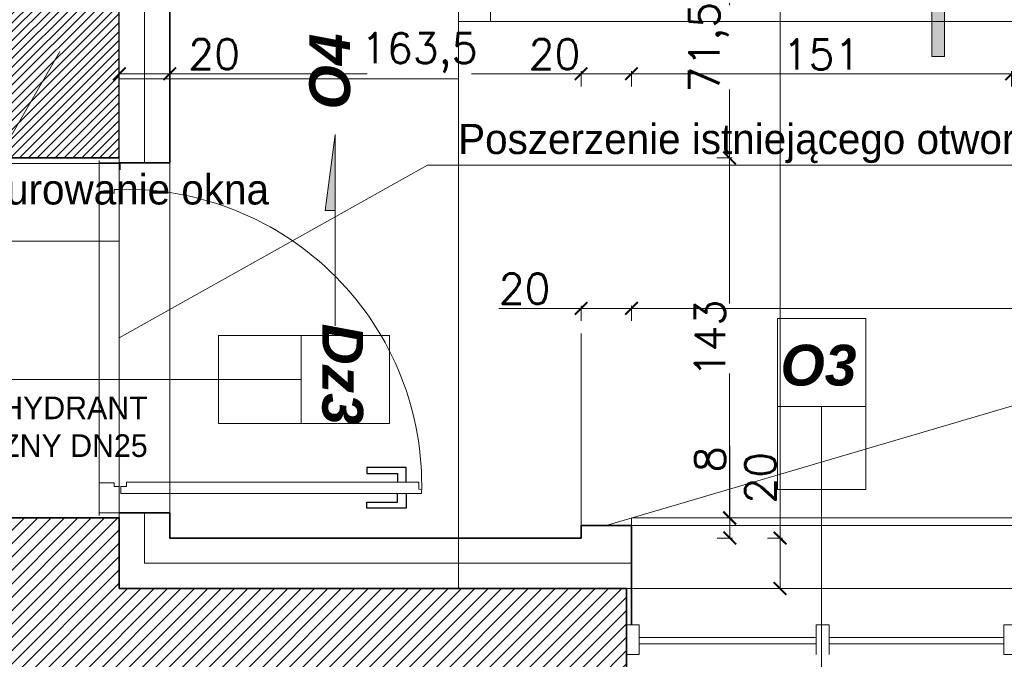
# Model space of a CAD drawing. Header units: millimetres. Extents: x -740 to 33545, y 5178 to 22494.
# Tile 146 of 250: x 9885 to 10276, y 10806 to 11060. Entities that reach past the tile are written whole.
import ezdxf
from ezdxf.lldxf.tags import DXFTag

# ---------------------------------------------------------------- set-up
doc = ezdxf.new("R2010")
doc.units = ezdxf.units.MM
doc.header["$MEASUREMENT"] = 0
doc.layers.get('Defpoints').update_dxf_attribs({"color": 252})
for name, color, linetype, lineweight in [('A_istniejÄ…ce Ĺ›ciany', 252, 'Continuous', 35), ('A_izolacja', 252, 'Continuous', 9), ('A_l.przerywana', 252, 'ICAD_ISO03W100', 9), ('A_opisy', 252, 'Continuous', 15), ('k_wyburzenia widoczne', 252, 'PNEUMATIC2', 18), ('l. przekrojowa', 252, 'Continuous', 30), ('l.przerywana', 252, 'ICAD_ISO03W100', 5), ('l.widokowa', 252, 'Continuous', 15), ('l.wypeĹ‚nien', 252, 'Continuous', 5), ('Nowe_820-G Rysunki Obrazki_Nr_piĂłra__23', 252, 'Continuous', 15), ('wymiarowanie', 252, 'Continuous', 9)]:
    doc.layers.add(name, color=color, linetype=linetype, lineweight=lineweight)
doc.layers.add('stolarka', color=252, linetype='Continuous')
doc.styles.add('ARIALL', font='GOTHIC.TTF', dxfattribs={"height": 40})
doc.styles.add('ROMANS', font='romans')
doc.styles.add('styl2', font='simplex.shx')
doc.linetypes.add('BATTING', pattern='A,0.00254,-2.54,[134,ltypeshp.shx,S=2.54,R=0,X=-2.54,Y=0],-5.08,[134,ltypeshp.shx,S=2.54,R=180,X=2.54,Y=0],-2.54', length=10.16254)
tags = doc.linetypes.add('ICAD_ISO03W100', pattern=[30, 12, -18]).pattern_tags.tags
tags[6:7] = [DXFTag(74, 4), DXFTag(75, 0), DXFTag(340, '0'), DXFTag(46, 1.0), DXFTag(50, 0.0), DXFTag(44, 0.0), DXFTag(45, 0.0)]
tags[4:5] = [DXFTag(74, 4), DXFTag(75, 0), DXFTag(340, '0'), DXFTag(46, 1.0), DXFTag(50, 0.0), DXFTag(44, 0.0), DXFTag(45, 0.0)]
doc.linetypes.add('PNEUMATIC2', pattern='A,0.5,-0.25,["//",Standard,S=0.2,R=0,X=-0.1,Y=-0.1],-0.25', length=1)
doc.dimstyles.new('Skala 1-50', dxfattribs={"dimtxt": 12, "dimasz": 5, "dimexe": 1, "dimexo": 1, "dimgap": 1.5, "dimtad": 1, "dimdec": 1, "dimrnd": 0.5, "dimtxsty": 'styl2', "dimblk": 'ARCHTICK', "dimcen": 5, "dimadec": 0, "dimazin": 0, "dimtfac": 1, "dimtdec": 1, "dimtmove": 1, "dimatfit": 3, "dimldrblk": 'ARCHTICK', "dimfxl": 0, "dimlwd": -1, "dimlwe": -1, "dimarcsym": 0})

# ---------------------------------------------------------------- blocks, each defined once
blk = doc.blocks.new('_ArchTick')
at = {"color": 0, "linetype": 'ByBlock', "const_width": 0.15}
blk.add_lwpolyline([(-0.5, -0.5), (0.5, 0.5)], dxfattribs=at)
blk = doc.blocks.new('*D1892')
at = {"layer": 'Defpoints', "color": 0}
for p in [(10127.49, 10945.57), (10107.49, 10859.32), (10127.49, 10859.32)]:
    blk.add_point(p, dxfattribs=at)
at = {"layer": 'wymiarowanie', "color": 0}
for p, q in [((10107.49, 10945.57), (10074.83, 10945.57)), ((10107.49, 10940.57), (10107.49, 10946.57)), ((10107.49, 10945.57), (10127.49, 10945.57)), ((10127.49, 10940.57), (10127.49, 10946.57))]:
    blk.add_line(p, q, dxfattribs=at)
at = {"layer": 'wymiarowanie', "color": 0, "xscale": 5, "yscale": 5, "zscale": 5, "rotation": 180}
blk.add_blockref('_ArchTick', (10107.49, 10945.57), dxfattribs=at)
at = {"layer": 'wymiarowanie', "color": 0, "xscale": 5, "yscale": 5, "zscale": 5}
blk.add_blockref('_ArchTick', (10127.49, 10945.57), dxfattribs=at)
at = {"layer": 'wymiarowanie', "color": 0, "insert": (10085.07, 10953.37), "char_height": 12, "attachment_point": 5, "style": 'styl2'}
blk.add_mtext('20', dxfattribs=at)
blk = doc.blocks.new('*D1893')
at = {"layer": 'Defpoints', "color": 0}
for p in [(10641.65, 10945.57), (10127.49, 10859.32), (10641.65, 10859.32)]:
    blk.add_point(p, dxfattribs=at)
at = {"layer": 'wymiarowanie', "color": 0}
for p, q in [((10127.49, 10940.57), (10127.49, 10946.57)), ((10127.49, 10945.57), (10641.65, 10945.57)), ((10641.65, 10940.57), (10641.65, 10946.57))]:
    blk.add_line(p, q, dxfattribs=at)
at = {"layer": 'wymiarowanie', "color": 0, "xscale": 5, "yscale": 5, "zscale": 5, "rotation": 180}
blk.add_blockref('_ArchTick', (10127.49, 10945.57), dxfattribs=at)
at = {"layer": 'wymiarowanie', "color": 0, "xscale": 5, "yscale": 5, "zscale": 5}
blk.add_blockref('_ArchTick', (10641.65, 10945.57), dxfattribs=at)
at = {"layer": 'wymiarowanie', "color": 0, "insert": (10384.57, 10953.37), "char_height": 12, "attachment_point": 5, "style": 'styl2'}
blk.add_mtext('514', dxfattribs=at)
blk = doc.blocks.new('*D2101')
at = {"layer": 'Defpoints', "color": 0}
for p in [(10034.96, 11076.99), (9924.19, 11005.32), (10166.44, 11005.32)]:
    blk.add_point(p, dxfattribs=at)
at = {"layer": 'wymiarowanie', "color": 0}
for p, q in [((10161.44, 11076.99), (10167.44, 11076.99)), ((10166.44, 11076.99), (10166.44, 11066)), ((10166.44, 11005.32), (10166.44, 11032.56)), ((10161.44, 11005.32), (10167.44, 11005.32))]:
    blk.add_line(p, q, dxfattribs=at)
at = {"layer": 'wymiarowanie', "color": 0, "xscale": 5, "yscale": 5, "zscale": 5}
for p, rotation in [((10166.44, 11076.99), 90), ((10166.44, 11005.32), 270)]:
    blk.add_blockref('_ArchTick', p, dxfattribs=dict(at, rotation=rotation))
at = {"layer": 'wymiarowanie', "color": 0, "insert": (10158.25, 11049.28), "char_height": 12, "attachment_point": 5, "rotation": 90, "style": 'styl2'}
blk.add_mtext('71,5', dxfattribs=at)
blk = doc.blocks.new('*D2103')
at = {"layer": 'Defpoints', "color": 0}
for p in [(9920.73, 11005.32), (9924.19, 10862.32), (10166.44, 10862.32)]:
    blk.add_point(p, dxfattribs=at)
at = {"layer": 'wymiarowanie', "color": 0}
for p, q in [((10161.44, 11005.32), (10167.44, 11005.32)), ((10166.44, 11005.32), (10166.44, 10947.43)), ((10166.44, 10862.32), (10166.44, 10919.7)), ((10161.44, 10862.32), (10167.44, 10862.32))]:
    blk.add_line(p, q, dxfattribs=at)
at = {"layer": 'wymiarowanie', "color": 0, "xscale": 5, "yscale": 5, "zscale": 5}
for p, rotation in [((10166.44, 11005.32), 90), ((10166.44, 10862.32), 270)]:
    blk.add_blockref('_ArchTick', p, dxfattribs=dict(at, rotation=rotation))
at = {"layer": 'wymiarowanie', "color": 0, "insert": (10158.64, 10933.56), "char_height": 12, "attachment_point": 5, "rotation": 90, "style": 'styl2'}
blk.add_mtext('143', dxfattribs=at)
blk = doc.blocks.new('*D2104')
at = {"layer": 'Defpoints', "color": 0}
for p in [(9924.19, 10862.32), (10041.42, 10854.32), (10166.55, 10854.32)]:
    blk.add_point(p, dxfattribs=at)
at = {"layer": 'wymiarowanie', "color": 0}
for p, q in [((10166.55, 10862.32), (10166.55, 10891.13)), ((10161.55, 10862.32), (10167.55, 10862.32)), ((10166.55, 10862.32), (10166.55, 10854.32)), ((10161.55, 10854.32), (10167.55, 10854.32))]:
    blk.add_line(p, q, dxfattribs=at)
at = {"layer": 'wymiarowanie', "color": 0, "xscale": 5, "yscale": 5, "zscale": 5}
for p, rotation in [((10166.55, 10862.32), 90), ((10166.55, 10854.32), 270)]:
    blk.add_blockref('_ArchTick', p, dxfattribs=dict(at, rotation=rotation))
at = {"layer": 'wymiarowanie', "color": 0, "insert": (10158.75, 10885.58), "char_height": 12, "attachment_point": 5, "rotation": 90, "style": 'styl2'}
blk.add_mtext('8', dxfattribs=at)
blk = doc.blocks.new('*D2106')
at = {"layer": 'Defpoints', "color": 0}
for p in [(10166.44, 11368.7), (10174.99, 10854.32), (10186.5, 10854.32)]:
    blk.add_point(p, dxfattribs=at)
at = {"layer": 'wymiarowanie', "color": 0}
for p, q in [((10181.5, 11368.7), (10187.5, 11368.7)), ((10186.5, 11368.7), (10186.5, 10854.32)), ((10181.5, 10854.32), (10187.5, 10854.32))]:
    blk.add_line(p, q, dxfattribs=at)
at = {"layer": 'wymiarowanie', "color": 0, "xscale": 5, "yscale": 5, "zscale": 5}
for p, rotation in [((10186.5, 11368.7), 90), ((10186.5, 10854.32), 270)]:
    blk.add_blockref('_ArchTick', p, dxfattribs=dict(at, rotation=rotation))
at = {"layer": 'wymiarowanie', "color": 0, "insert": (10178.15, 11111.51), "char_height": 12, "attachment_point": 5, "rotation": 90, "style": 'styl2'}
blk.add_mtext('514,5', dxfattribs=at)
blk = doc.blocks.new('*D2107')
at = {"layer": 'Defpoints', "color": 0}
for p in [(10174.99, 10854.32), (10171.87, 10834.32), (10186.5, 10834.32)]:
    blk.add_point(p, dxfattribs=at)
at = {"layer": 'wymiarowanie', "color": 0}
for p, q in [((10186.5, 10854.32), (10186.5, 10888.52)), ((10181.5, 10854.32), (10187.5, 10854.32)), ((10186.5, 10854.32), (10186.5, 10834.32)), ((10181.5, 10834.32), (10187.5, 10834.32))]:
    blk.add_line(p, q, dxfattribs=at)
at = {"layer": 'wymiarowanie', "color": 0, "xscale": 5, "yscale": 5, "zscale": 5}
for p, rotation in [((10186.5, 10854.32), 90), ((10186.5, 10834.32), 270)]:
    blk.add_blockref('_ArchTick', p, dxfattribs=dict(at, rotation=rotation))
at = {"layer": 'wymiarowanie', "color": 0, "insert": (10178.7, 10878.29), "char_height": 12, "attachment_point": 5, "rotation": 90, "style": 'styl2'}
blk.add_mtext('20', dxfattribs=at)
blk = doc.blocks.new('*D2112')
at = {"layer": 'Defpoints', "color": 0}
for p in [(9944.19, 11038.75), (9924.19, 10996.46), (9944.19, 10987.69)]:
    blk.add_point(p, dxfattribs=at)
at = {"layer": 'wymiarowanie', "color": 0}
for p, q in [((9924.19, 11033.75), (9924.19, 11039.75)), ((9924.19, 11038.75), (9944.19, 11038.75)), ((9944.19, 11033.75), (9944.19, 11039.75)), ((9944.19, 11038.75), (9972.07, 11038.75))]:
    blk.add_line(p, q, dxfattribs=at)
at = {"layer": 'wymiarowanie', "color": 0, "xscale": 5, "yscale": 5, "zscale": 5, "rotation": 180}
blk.add_blockref('_ArchTick', (9924.19, 11038.75), dxfattribs=at)
at = {"layer": 'wymiarowanie', "color": 0, "xscale": 5, "yscale": 5, "zscale": 5}
blk.add_blockref('_ArchTick', (9944.19, 11038.75), dxfattribs=at)
at = {"layer": 'wymiarowanie', "color": 0, "insert": (9961.83, 11046.55), "char_height": 12, "attachment_point": 5, "style": 'styl2'}
blk.add_mtext('20', dxfattribs=at)
blk = doc.blocks.new('*D2113')
at = {"layer": 'Defpoints', "color": 0}
for p in [(10107.49, 11038.75), (9944.19, 10987.69), (10107.49, 10935.57)]:
    blk.add_point(p, dxfattribs=at)
at = {"layer": 'wymiarowanie', "color": 0}
for p, q in [((9944.19, 11033.75), (9944.19, 11039.75)), ((9944.19, 11038.75), (10022.52, 11038.75)), ((10107.49, 11038.75), (10064.03, 11038.75)), ((10107.49, 11033.75), (10107.49, 11039.75))]:
    blk.add_line(p, q, dxfattribs=at)
at = {"layer": 'wymiarowanie', "color": 0, "xscale": 5, "yscale": 5, "zscale": 5, "rotation": 180}
blk.add_blockref('_ArchTick', (9944.19, 11038.75), dxfattribs=at)
at = {"layer": 'wymiarowanie', "color": 0, "xscale": 5, "yscale": 5, "zscale": 5}
blk.add_blockref('_ArchTick', (10107.49, 11038.75), dxfattribs=at)
at = {"layer": 'wymiarowanie', "color": 0, "insert": (10043.27, 11047.09), "char_height": 12, "attachment_point": 5, "style": 'styl2'}
blk.add_mtext('163,5', dxfattribs=at)
blk = doc.blocks.new('*D2114')
at = {"layer": 'Defpoints', "color": 0}
for p in [(10127.49, 11038.75), (10107.49, 10935.57), (10127.49, 10935.57)]:
    blk.add_point(p, dxfattribs=at)
at = {"layer": 'wymiarowanie', "color": 0}
for p, q in [((10107.49, 11033.75), (10107.49, 11039.75)), ((10107.49, 11038.75), (10127.49, 11038.75)), ((10127.49, 11033.75), (10127.49, 11039.75))]:
    blk.add_line(p, q, dxfattribs=at)
at = {"layer": 'wymiarowanie', "color": 0, "xscale": 5, "yscale": 5, "zscale": 5, "rotation": 180}
blk.add_blockref('_ArchTick', (10107.49, 11038.75), dxfattribs=at)
at = {"layer": 'wymiarowanie', "color": 0, "xscale": 5, "yscale": 5, "zscale": 5}
blk.add_blockref('_ArchTick', (10127.49, 11038.75), dxfattribs=at)
at = {"layer": 'wymiarowanie', "color": 0, "insert": (10096.94, 11046.55), "char_height": 12, "attachment_point": 5, "style": 'styl2'}
blk.add_mtext('20', dxfattribs=at)
blk = doc.blocks.new('*D2115')
at = {"layer": 'Defpoints', "color": 0}
for p in [(10278.43, 11038.75), (10127.49, 10935.57), (10278.43, 10854.32)]:
    blk.add_point(p, dxfattribs=at)
at = {"layer": 'wymiarowanie', "color": 0}
for p, q in [((10127.49, 11033.75), (10127.49, 11039.75)), ((10127.49, 11038.75), (10278.43, 11038.75)), ((10278.43, 11033.75), (10278.43, 11039.75))]:
    blk.add_line(p, q, dxfattribs=at)
at = {"layer": 'wymiarowanie', "color": 0, "xscale": 5, "yscale": 5, "zscale": 5, "rotation": 180}
blk.add_blockref('_ArchTick', (10127.49, 11038.75), dxfattribs=at)
at = {"layer": 'wymiarowanie', "color": 0, "xscale": 5, "yscale": 5, "zscale": 5}
blk.add_blockref('_ArchTick', (10278.43, 11038.75), dxfattribs=at)
at = {"layer": 'wymiarowanie', "color": 0, "insert": (10202.96, 11046.4), "char_height": 12, "attachment_point": 5, "style": 'styl2'}
blk.add_mtext('151', dxfattribs=at)
blk = doc.blocks.new('*D2471')
at = {"layer": 'Defpoints', "color": 0}
for p in [(9867.56, 11146.89), (9888.94, 11146.89), (9888.94, 11017.32)]:
    blk.add_point(p, dxfattribs=at)
at = {"layer": 'wymiarowanie', "color": 0}
for p, q in [((9872.56, 11146.89), (9866.56, 11146.89)), ((9867.56, 11017.32), (9867.56, 11146.89)), ((9872.56, 11017.32), (9866.56, 11017.32))]:
    blk.add_line(p, q, dxfattribs=at)
at = {"layer": 'wymiarowanie', "color": 0, "xscale": 5, "yscale": 5, "zscale": 5}
for p, rotation in [((9867.56, 11146.89), 90), ((9867.56, 11017.32), 270)]:
    blk.add_blockref('_ArchTick', p, dxfattribs=dict(at, rotation=rotation))
at = {"layer": 'wymiarowanie', "color": 0, "insert": (9859.21, 11082.11), "char_height": 12, "attachment_point": 5, "rotation": 90, "style": 'styl2'}
blk.add_mtext('129,5', dxfattribs=at)

msp = doc.modelspace()

# ---------------------------------------------------------------- hatches: boundary and pattern name
at = {"layer": 'l.wypeĹ‚nien'}
h = msp.add_hatch(dxfattribs=at)
h.set_pattern_fill('ANSI31', color=256, scale=20, style=0)
h.paths.add_polyline_path([(9879.19, 11078.49), (9879.19, 11005.32), (9924.19, 11005.32), (9924.19, 11078.49), (9879.19, 11078.49)])
h = msp.add_hatch(dxfattribs=at)
h.set_pattern_fill('ANSI31', color=256, scale=30, style=0)
h.paths.add_polyline_path([(8887.19, 10284.84), (8887.19, 10539.8), (8932.19, 10539.8), (8932.19, 10402.52), (9059.57, 10402.52), (9368.19, 10402.52), (9394.23, 10402.52), (9416.72, 10402.52), (9416.72, 10359.34), (9405.31, 10359.34), (9376.25, 10359.34), (8932.19, 10359.34), (8932.19, 10284.84)])
h.paths.add_polyline_path([(9871.19, 10801.99), (9871.19, 10791.99), (9878.23, 10791.99), (9890.23, 10791.99), (10052.23, 10791.99), (10052.23, 10564.52), (10066.23, 10564.52), (10066.23, 10706), (10066.23, 10711.93), (10066.23, 10711.98), (10066.23, 10728.73), (10066.23, 10765.23), (10066.23, 10776), (10066.23, 10781.93), (10066.23, 10781.98), (10066.23, 10781.93), (10066.23, 10776), (10066.22, 10776), (10066.23, 10781.93), (10066.23, 10781.98), (10066.23, 10791.99), (10125.49, 10791.99), (10125.49, 10808.08), (10125.49, 10819.93), (10125.49, 10834.32), (10058.81, 10834.32), (9924.19, 10834.32), (9924.19, 10862.32), (9879.19, 10862.32), (9879.19, 10834.32), (9871.19, 10834.32), (9871.19, 10801.99)])
h.paths.add_polyline_path([(9570.47, 10794.52), (9731.23, 10794.52), (9731.23, 10731.52), (9748.23, 10731.52), (9748.23, 10793.99), (9768.19, 10793.99), (9768.19, 10801.99), (9781.19, 10801.99), (9781.19, 10834.32), (9769.78, 10834.32), (9645.19, 10834.32), (9645.19, 10833.52), (9604.19, 10833.52), (9570.47, 10833.52)])
h.paths.add_polyline_path([(9394.23, 10794.52), (9428.47, 10794.52), (9428.47, 10833.52), (9388.19, 10833.52), (9388.19, 10794.52), (9394.23, 10794.52)])
h.paths.add_polyline_path([(9428.47, 10794.52), (9428.47, 10833.52), (9448.47, 10833.52), (9448.47, 10794.52)])
h.paths.add_polyline_path([(9550.47, 10794.52), (9570.47, 10794.52), (9570.47, 10833.52), (9550.47, 10833.52)])
h.paths.add_polyline_path([(9368.19, 10794.52), (9388.19, 10794.52), (9388.19, 10833.52), (9368.19, 10833.52)])
h.paths.add_polyline_path([(9604.19, 10833.52), (9604.19, 10849.32), (9645.19, 10849.32), (9645.19, 10833.52)])
h.paths.add_polyline_path([(9368.19, 10422.52), (9368.19, 10402.52), (9394.23, 10402.52), (9394.23, 10422.52)])
h.paths.add_polyline_path([(9368.19, 10774.52), (9394.23, 10774.52), (9394.23, 10794.52), (9368.19, 10794.52)])
at = {"layer": 'stolarka', "lineweight": 9}
msp.add_hatch(color=256, dxfattribs=at).paths.add_polyline_path([(10251.78, 11045.63), (10251.78, 11095.63), (10246.78, 11095.63), (10246.78, 11045.63)])
at = {"layer": 'wymiarowanie'}
msp.add_hatch(color=256, dxfattribs=at).paths.add_polyline_path([(10005.88, 10984.37), (10009.82, 11014.57), (10009.82, 10984.37)])

# ---------------------------------------------------------------- linework, layer by layer
at = {"layer": 'A_istniejÄ…ce Ĺ›ciany'}
for points in [[(9924.19, 11005.32), (9879.19, 11005.32)], [(9924.19, 10862.32), (9879.19, 10862.32)], [(9924.19, 10834.32), (9924.19, 10862.32)], [(10125.49, 10834.32), (9924.19, 10834.32)], [(9924.19, 10834.32), (10041.87, 10834.32)], [(10125.49, 10791.99), (10125.49, 10834.32)], [(10125.49, 10834.32), (10125.49, 10819.93)], [(10125.49, 10808.08), (10125.49, 10791.99)]]:
    msp.add_lwpolyline(points, dxfattribs=at)
at = {"layer": 'A_izolacja', "lineweight": 35}
for p, q in [((9924.19, 11003.32), (9944.19, 11003.32)), ((9924.19, 10864.32), (9944.19, 10864.32)), ((10127.49, 10819.93), (10127.49, 10854.32))]:
    msp.add_line(p, q, dxfattribs=at)
at = {"layer": 'A_izolacja', "linetype": 'BATTING', "ltscale": 0.1}
for points in [[(9934.19, 11003.32), (9934.19, 11160.89)], [(10127.49, 10844.32), (9934.19, 10844.32), (9934.19, 10864.32)]]:
    msp.add_lwpolyline(points, dxfattribs=at)
at = {"layer": 'A_izolacja', "lineweight": 35}
for points in [[(9944.19, 11003.32), (9944.19, 11160.89)], [(10107.49, 10854.32), (9944.19, 10854.32), (9944.19, 10864.32)], [(10127.49, 10854.32), (10127.49, 10856.32), (10127.49, 10859.32), (10107.49, 10859.32), (10107.49, 10854.32)]]:
    msp.add_lwpolyline(points, dxfattribs=at)
at = {"layer": 'A_l.przerywana', "ltscale": 0.3}
msp.add_line((9944.19, 11003.32), (9944.19, 10864.32), dxfattribs=at)
for points in [[(9924.19, 11078.59), (9924.19, 11003.15)], [(10125.49, 10834.32), (10280.43, 10834.32)], [(10125.49, 10834.32), (10280.43, 10834.32)]]:
    msp.add_lwpolyline(points, dxfattribs=at)
at = {"layer": 'A_opisy'}
for p, q in [((9857.45, 10917.32), (9990.92, 10917.32)), ((10202.96, 10901.06), (10202.96, 10767.59))]:
    msp.add_line(p, q, dxfattribs=at)
at = {"layer": 'A_opisy', "ltscale": 0.3}
for points in [[(10220.49, 10941.59), (10220.49, 10906.54), (10185.43, 10906.54), (10185.43, 10941.59)], [(9963.53, 10934.85), (9996.4, 10934.85), (9996.4, 10917.32), (9963.53, 10917.32)], [(9996.4, 10899.8), (10031.46, 10899.8), (10031.46, 10934.85), (9996.4, 10934.85)], [(9963.53, 10917.32), (9996.4, 10917.32), (9996.4, 10899.8), (9963.53, 10899.8)], [(10185.43, 10906.54), (10185.43, 10873.66), (10202.96, 10873.66), (10202.96, 10906.54)], [(10202.96, 10906.54), (10202.96, 10873.66), (10220.49, 10873.66), (10220.49, 10906.54)]]:
    msp.add_lwpolyline(points, close=True, dxfattribs=at)
at = {"layer": 'k_wyburzenia widoczne', "ltscale": 20}
for points in [[(10058.81, 11059.54), (10058.81, 11176.38)], [(10071.51, 11059.54), (10071.51, 11176.38)], [(10312.81, 11059.54), (10058.81, 11059.54)], [(10058.81, 11059.54), (10058.81, 10834.32)], [(10058.81, 11036.68), (9924.19, 11036.68)]]:
    msp.add_lwpolyline(points, dxfattribs=at)
at = {"layer": 'k_wyburzenia widoczne', "ltscale": 15}
for points in [[(9924.19, 11003.05), (9879.19, 11003.05)], [(9924.19, 11003.05), (9924.19, 10972.32)], [(9924.19, 10996.04), (9924.19, 10996.88)], [(9924.19, 10996.88), (9924.19, 10996.04)], [(9924.19, 10996.04), (9924.19, 10996.88)], [(9924.19, 10996.88), (9924.19, 10996.04)], [(9924.19, 10996.04), (9924.19, 10995.19)], [(9924.19, 10995.19), (9924.19, 10996.04)], [(9924.19, 10996.04), (9924.19, 10995.19)], [(9924.19, 10995.19), (9924.19, 10996.04)], [(9879.19, 10972.32), (9924.19, 10972.32)]]:
    msp.add_lwpolyline(points, dxfattribs=at)
at = {"layer": 'k_wyburzenia widoczne', "linetype": 'Continuous', "lineweight": 13, "ltscale": 15}
msp.add_lwpolyline([(9924.57, 11003.05), (9924.57, 11000.55)], dxfattribs=at)
at = {"layer": 'l. przekrojowa'}
msp.add_lwpolyline([(9879.19, 11078.49), (9879.19, 11005.32), (9924.19, 11005.32), (9924.19, 11078.49)], dxfattribs=at)
at = {"layer": 'l.przerywana', "ltscale": 0.3}
msp.add_line((10641.65, 10859.32), (10127.49, 10859.32), dxfattribs=at)
msp.add_lwpolyline([(9916.19, 10864.32), (9916.19, 11003.32), (9924.19, 11003.32), (9924.19, 10864.32)], close=True, dxfattribs=at)
at = {"layer": 'l.przerywana', "lineweight": 13, "ltscale": 0.3}
msp.add_lwpolyline([(9924.19, 10836.02), (9924.19, 10974.02)], dxfattribs=at)
at = {"layer": 'l.widokowa'}
msp.add_lwpolyline([(10641.65, 10859.32), (10641.65, 10862.32), (10127.49, 10862.32), (10127.49, 10859.32)], dxfattribs=at)
at = {"layer": 'l.wypeĹ‚nien'}
msp.add_line((9924.19, 10933.82), (10046.55, 11002.5), dxfattribs=at)
at = {"layer": 'Nowe_820-G Rysunki Obrazki_Nr_piĂłra__23', "linetype": 'Continuous', "lineweight": 15}
for points in [[(10130.57, 10819.93), (10125.49, 10819.93)], [(10125.49, 10819.93), (10125.49, 10808.08)], [(10130.57, 10808.08), (10130.57, 10819.93)], [(10205.93, 10819.93), (10200.85, 10819.93)], [(10200.85, 10819.93), (10200.85, 10808.08)], [(10205.93, 10808.08), (10205.93, 10819.93)], [(10280.43, 10819.93), (10275.35, 10819.93)], [(10275.35, 10819.93), (10275.35, 10808.08)], [(10200.85, 10814.85), (10130.57, 10814.85)], [(10130.57, 10814.85), (10130.57, 10812.31)], [(10130.57, 10812.31), (10200.85, 10812.31)], [(10200.85, 10812.31), (10200.85, 10814.85)], [(10275.35, 10814.85), (10205.93, 10814.85)], [(10205.93, 10814.85), (10205.93, 10812.31)], [(10205.93, 10812.31), (10275.35, 10812.31)], [(10275.35, 10812.31), (10275.35, 10814.85)], [(10125.49, 10808.08), (10130.57, 10808.08)], [(10275.35, 10808.08), (10280.43, 10808.08)]]:
    msp.add_lwpolyline(points, dxfattribs=at)
at = {"layer": 'stolarka', "lineweight": 9}
for p, q in [((9916.19, 11004.32), (9916.19, 10991.32)), ((9924.19, 11003.32), (9916.19, 11003.32)), ((9924.19, 10992.84), (9924.19, 11004.32)), ((9916.19, 10991.32), (9922.21, 10991.32)), ((9922.21, 10991.32), (9922.21, 10992.84)), ((9922.21, 10992.84), (9924.19, 10992.84)), ((9916.19, 10863.32), (9916.19, 10876.32)), ((9916.19, 10876.32), (9922.21, 10876.32)), ((9922.21, 10876.32), (9922.21, 10874.81)), ((9922.21, 10874.81), (9924.19, 10874.81)), ((9924.19, 10874.81), (9924.19, 10863.32)), ((9924.76, 10874.81), (9924.76, 10872.02)), ((9927.06, 10874.81), (9924.76, 10874.81)), ((10043.03, 10876.55), (9927.06, 10876.55)), ((9927.06, 10876.55), (9927.06, 10874.81)), ((10043.03, 10873.71), (10043.03, 10876.55)), ((9924.76, 10872.02), (10044.19, 10872.02)), ((10044.17, 10873.53), (10043.03, 10873.71)), ((10044.19, 10872.02), (10044.17, 10873.53)), ((9924.19, 10864.32), (9916.19, 10864.32))]:
    msp.add_line(p, q, dxfattribs=at)
at = {"layer": 'stolarka'}
for p, q in [((10038.12, 10882.35), (10022.45, 10882.35)), ((10022.45, 10882.35), (10022.45, 10880.03)), ((10038.12, 10876.55), (10038.12, 10882.35)), ((10022.45, 10880.03), (10034.64, 10880.03)), ((10034.64, 10880.03), (10034.64, 10876.55)), ((10034.64, 10868.54), (10034.64, 10872.02)), ((10038.12, 10872.02), (10038.12, 10866.22)), ((10022.45, 10866.22), (10022.45, 10868.54)), ((10022.45, 10868.54), (10034.64, 10868.54)), ((10038.12, 10866.22), (10022.45, 10866.22))]:
    msp.add_line(p, q, dxfattribs=at)
at = {"layer": 'stolarka', "lineweight": 9}
msp.add_lwpolyline([(10251.78, 11095.63), (10251.78, 11045.63), (10246.78, 11045.63), (10246.78, 11095.63), (10251.78, 11095.63)], dxfattribs=at)
at = {"layer": 'stolarka', "linetype": 'ICAD_ISO03W100', "lineweight": 13, "ltscale": 0.3}
msp.add_arc((9926.67, 10875.3), 117.56, 358.4014, 91.2108, dxfattribs=at)
at = {"layer": 'wymiarowanie'}
for p, q in [((9863.01, 10982.47), (9900.64, 11047.65)), ((10117.49, 10859.32), (10654.04, 11017.27)), ((10009.82, 11014.57), (10005.88, 10984.37)), ((10009.82, 10938.66), (10009.82, 11014.57)), ((10046.55, 11002.5), (10310.21, 11002.5)), ((10005.88, 10984.37), (10009.82, 10984.37))]:
    msp.add_line(p, q, dxfattribs=at)
at = {"layer": 'wymiarowanie', "linetype": 'ICAD_ISO03W100', "ltscale": 0.2}
msp.add_line((10107.49, 10935.57), (10107.49, 10859.32), dxfattribs=at)

# ---------------------------------------------------------------- texts
at = {"layer": 'A_opisy', "ltscale": 0.3, "char_height": 16.2, "width": 109.7533, "attachment_point": 9, "style": 'ARIALL'}
for s, insert, rotation in [('{\\fArial|b1|i1|c238|p34;O4}', (10016.05, 11054.73), 90), ('{\\fArial|b1|i1|c238|p34;Dz3}', (10004.54, 10899.31), 270)]:
    msp.add_mtext(s, dxfattribs=dict(at, insert=insert, rotation=rotation))
at = {"layer": 'A_opisy', "ltscale": 0.3, "insert": (10216.83, 10914.68), "char_height": 16.2, "width": 109.7533, "attachment_point": 9, "style": 'ARIALL'}
msp.add_mtext('{\\fArial|b1|i1|c238|p34;O3}', dxfattribs=at)
at = {"layer": 'wymiarowanie', "linetype": 'Continuous', "char_height": 12, "width": 327.6277, "attachment_point": 3, "style": 'ROMANS'}
for s, insert in [('{\\fCentury Gothic|b0|i0|c238|p0;Poszerzenie istniejącego otworu }{\\fCentury Gothic|b0|i0|c238|p0;drzwiowego }\\P{\\fCentury Gothic|b0|i0|c238|p0; }', (10378.02, 11018.85)), ('{\\fCentury Gothic|b0|i0|c238|p0;Zamurowanie okna }\\P{\\fCentury Gothic|b0|i0|c238|p0; }', (9983.61, 10998.82))]:
    msp.add_mtext(s, dxfattribs=dict(at, insert=insert))
at = {"layer": 'wymiarowanie', "insert": (9935.45, 10910.55), "char_height": 9, "width": 232.4726, "attachment_point": 3}
msp.add_mtext('{\\fCentury Gothic|b0|i0|c238|p0;HYDRANT }\\P{\\fCentury Gothic|b0|i0|c238|p0;WEWNĘTRZNY DN25} ', dxfattribs=at)

# ---------------------------------------------------------------- dimensions: what is measured, and where the dimension line sits
at = {"layer": 'wymiarowanie'}
for base, p1, p2, picture, middle in [((10186.5, 10854.32), (10166.44, 11368.7), (10174.99, 10854.32), '*D2106', (10178.15, 11111.51)), ((9867.56, 11146.89), (9888.94, 11017.32), (9888.94, 11146.89), '*D2471', (9859.21, 11082.11))]:
    dim = msp.add_linear_dim(base=base, p1=p1, p2=p2, angle=90, dimstyle='Skala 1-50', dxfattribs=at)
    dim.commit()
    dim.dimension.update_dxf_attribs({"geometry": picture, "text_midpoint": middle})
for base, p1, p2, picture, middle in [((10166.44, 11005.32), (10034.96, 11076.99), (9924.19, 11005.32), '*D2101', (10166.44, 11049.28)), ((10166.44, 10862.32), (9920.73, 11005.32), (9924.19, 10862.32), '*D2103', (10166.44, 10933.56)), ((10166.55, 10854.32), (9924.19, 10862.32), (10041.42, 10854.32), '*D2104', (10166.55, 10885.58)), ((10186.5, 10834.32), (10174.99, 10854.32), (10171.87, 10834.32), '*D2107', (10186.5, 10878.29))]:
    dim = msp.add_linear_dim(base=base, p1=p1, p2=p2, angle=90, dimstyle='Skala 1-50', dxfattribs=at)
    dim.commit()
    dim.dimension.update_dxf_attribs({"geometry": picture, "text_midpoint": middle, "dimtype": 160})
for base, p1, p2, picture, middle in [((9944.19, 11038.75), (9924.19, 10996.46), (9944.19, 10987.69), '*D2112', (9961.83, 11039.49)), ((10107.49, 11038.75), (9944.19, 10987.69), (10107.49, 10935.57), '*D2113', (10043.27, 11038.75)), ((10127.49, 11038.75), (10107.49, 10935.57), (10127.49, 10935.57), '*D2114', (10096.94, 11038.75)), ((10127.49, 10945.57), (10107.49, 10859.32), (10127.49, 10859.32), '*D1892', (10085.07, 10945.57))]:
    dim = msp.add_linear_dim(base=base, p1=p1, p2=p2, dimstyle='Skala 1-50', dxfattribs=at)
    dim.commit()
    dim.dimension.update_dxf_attribs({"geometry": picture, "text_midpoint": middle, "dimtype": 160})
for base, p1, p2, picture, middle in [((10278.43, 11038.75), (10127.49, 10935.57), (10278.43, 10854.32), '*D2115', (10202.96, 11046.4)), ((10641.65, 10945.57), (10127.49, 10859.32), (10641.65, 10859.32), '*D1893', (10384.57, 10953.37))]:
    dim = msp.add_linear_dim(base=base, p1=p1, p2=p2, dimstyle='Skala 1-50', dxfattribs=at)
    dim.commit()
    dim.dimension.update_dxf_attribs({"geometry": picture, "text_midpoint": middle})

doc.saveas('drawing.dxf')
